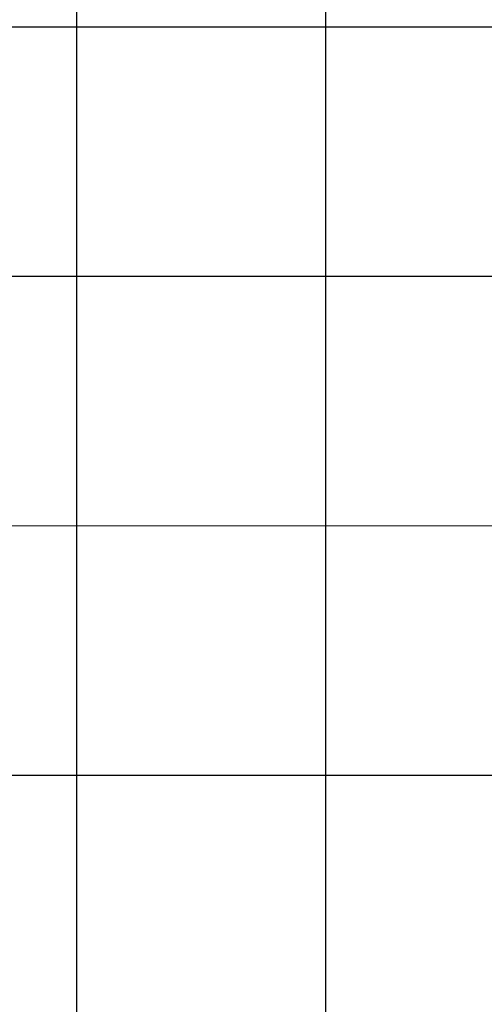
# Model space of a CAD drawing. Extents: x 147111805 to 147230536, y 410950310 to 411028142.
# Tile 57 of 85: x 147162373 to 147163557, y 410973959 to 410976465. Entities that reach past the tile are written whole.
import ezdxf

# ---------------------------------------------------------------- set-up
doc = ezdxf.new("R2010")
doc.units = 0
doc.header["$LTSCALE"] = 100
doc.layers.add('T--A9041--_VERHARDINGEN_Tegels', color=9, linetype='Continuous', transparency=0.3)

msp = doc.modelspace()

# ---------------------------------------------------------------- hatches: boundary and pattern name
at = {"layer": 'T--A9041--_VERHARDINGEN_Tegels'}
h = msp.add_hatch(dxfattribs=at)
h.set_pattern_fill('ANSI37', color=256, scale=200, angle=45)
h.set_pattern_definition([(90, (0, 0), (-635, 0), []), (180, (0, 0), (0, -635), [])])
h.paths.add_polyline_path([(147171124.6155927, 410978496.7849257), (147171124.6155927, 410985174.1051784), (147175311.8159577, 410985174.1051784), (147179724.0163228, 410985174.1051784), (147179724.0163228, 410987548.1668265), (147175674.6155927, 410987550.9475302), (147175674.6155927, 410986269.3768906), (147173554.6155927, 410986269.3768906), (147173554.6155927, 410986569.3768906), (147175374.6155927, 410986569.3768906), (147175374.6155927, 410989649.3768906), (147175374.6155927, 410993004.2881792), (147173550.8201925, 410993004.2881792), (147173550.8201925, 410993134.3405678), (147165980.8201925, 410993134.3405678), (147159696.0572113, 410993137.1650009), (147159704.9791517, 410992687.6886738), (147159705.673752, 410992652.6955669), (147159710.6310576, 410990922.4531842), (147159740.006855, 410990923.0362831), (147159789.3234792, 410988438.5257165), (147159881.8045546, 410983779.4434608), (147160071.926593, 410974201.3302012), (147160091.7723167, 410973201.5271471), (147160156.2709204, 410969952.1672208), (147160833.6374897, 410969965.612699), (147162965.7175028, 410970007.9337059), (147169999.3319892, 410970147.5483757), (147172541.3312546, 410970198.0061296), (147177217.9100407, 410970290.8345047), (147177327.8883767, 410970293.0175343), (147177280.2586386, 410972692.5448644), (147177850.1463795, 410972703.8569272), (147179529.8155105, 410972737.1977439), (147180789.5630606, 410972762.4198964), (147181028.8837267, 410972767.3274566), (147181031.0428523, 410975911.5547846), (147179805.6507454, 410975912.3962522), (147178580.2586386, 410975912.3962522), (147178580.2586386, 410979449.1051784), (147177580.2586386, 410979449.1051784), (147177580.2586386, 410977681.1714507), (147177580.2586386, 410975913.2377229), (147171124.6155927, 410975913.2377229)])
h.paths.add_polyline_path([(147165184.9788649, 410982437.8420166), (147164184.9788649, 410982437.8420166), (147164184.9788649, 410983437.8420166), (147165184.9788649, 410983437.8420166)], flags=16)

doc.saveas('drawing.dxf')
